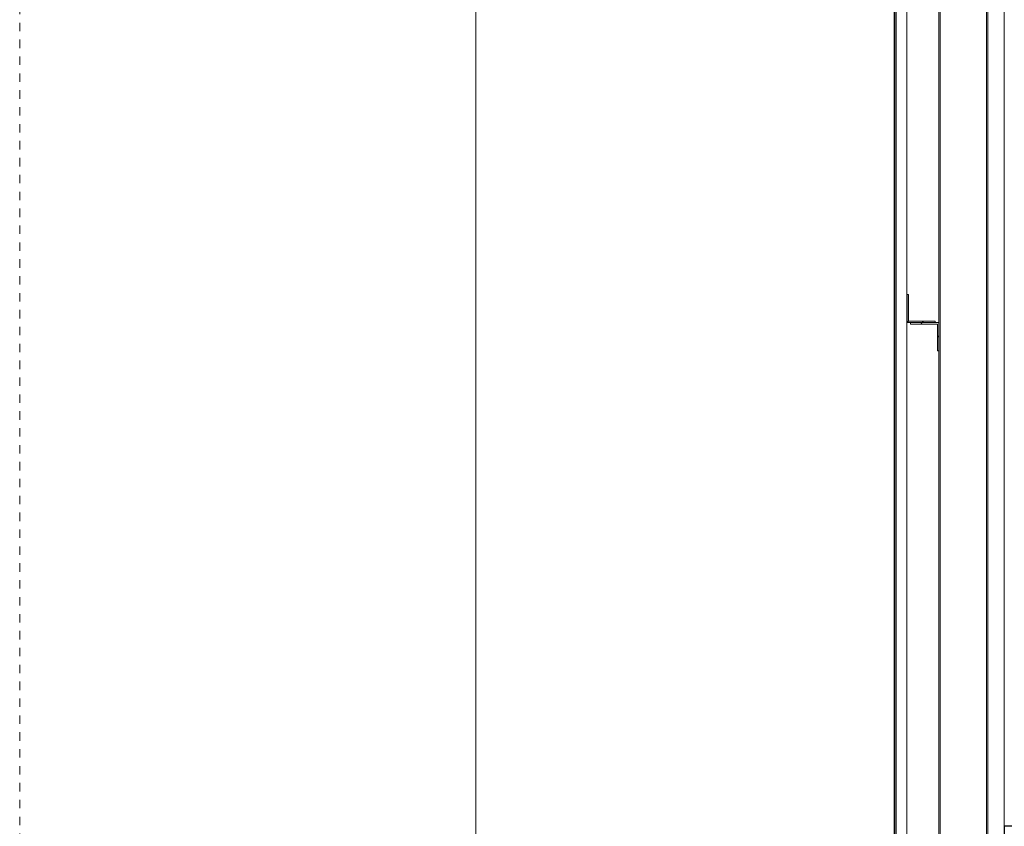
# Model space of a CAD drawing. Header units: centimetres. Extents: x -4039 to -1655, y -610 to 1317.
# Tile 12 of 18: x -2564 to -2424, y 58 to 172. Entities that reach past the tile are written whole.
import ezdxf

# ---------------------------------------------------------------- set-up
doc = ezdxf.new("R2010")
doc.units = ezdxf.units.CM
doc.header["$LTSCALE"] = 0.1
doc.header["$MEASUREMENT"] = 0
doc.linetypes.add('Przerywana', pattern=[24, 12, -12])
doc.linetypes.add('Wipeout_Contour', pattern=[1000, 0, -1000])
for name, color, linetype in [('2_belki.K_IR', 7, 'Continuous'), ('2_słupy.K_IR', 7, 'Continuous'), ('2_ściana dekoracyjna.K_IR', 7, 'Continuous'), ('2_ściany podporowe.K_IR', 7, 'Continuous'), ('5_wymiary.K_IR', 7, 'Continuous')]:
    doc.layers.add(name, color=color, linetype=linetype)
doc.styles.add('GENERATED_STYLE_1', font='txt')
doc.dimstyles.new('GENERATED_STYLE__2', dxfattribs={"dimtxt": 8, "dimasz": 1.835749, "dimexe": 0.18, "dimexo": 2, "dimgap": 0.09, "dimtad": 1, "dimdec": 0, "dimzin": 0, "dimdsep": 46, "dimtxsty": 'GENERATED_STYLE_1', "dimblk": 'ARROWHEAD_2', "dimblk1": 'ARROWHEAD_2', "dimblk2": 'ARROWHEAD_2', "dimcen": 0.09, "dimclrd": 7, "dimclre": 7, "dimclrt": 7, "dimadec": 1, "dimazin": 0, "dimtfac": 1, "dimtdec": 4, "dimtmove": 0, "dimatfit": 3, "dimfxl": 1, "dimtolj": 1, "dimtzin": 0, "dimarcsym": 0})
pattern_1 = [(45, (0, 0), (-3.1819805, 3.1819805), []), (45, (-1.0607, 1.0607), (-3.1819805, 3.1819805), [])]

# ---------------------------------------------------------------- blocks, each defined once
blk = doc.blocks.new('*D66')
at = {"layer": '5_wymiary.K_IR', "color": 7, "linetype": 'Continuous', "lineweight": 0}
for p, q in [((-2497.05, 669.51), (-2500.86, 669.51)), ((-2500.26, 670.21), (-2497.84, 668.81)), ((-2499.05, 5), (-2499.05, 669.51)), ((-2500.26, 5.7), (-2497.84, 4.3)), ((-2497.05, 5), (-2500.86, 5)), ((-2499.05, 0), (-2499.05, 5))]:
    blk.add_line(p, q, dxfattribs=at)
at = {"layer": '5_wymiary.K_IR', "color": 7, "lineweight": 0, "insert": (-2500.52, 326.15), "char_height": 8, "attachment_point": 7, "rotation": 90, "style": 'GENERATED_STYLE_1'}
blk.add_mtext('\\A1;{\\pql;\\fArial|b0|i1|c238|p38;664\\fArial|b0|i1|c238|p38;\\A1{\\H.66x;\\S5^  ;}}', dxfattribs=at)
at = {"color": 254, "linetype": 'Wipeout_Contour', "lineweight": 0, "ltscale": 10109.109325}
blk.add_wipeout([(-2500.65, 326.15), (-2500.65, 348.36), (-2508.65, 348.36), (-2508.65, 326.15)], dxfattribs=at).dxf.layer = '5_wymiary.K_IR'
at = {"color": 254, "linetype": 'Wipeout_Contour', "lineweight": 0, "ltscale": 10018.669567}
blk.add_wipeout([(-2499.65, 4.7), (-2499.65, 12.77), (-2509.65, 12.77), (-2509.65, 4.7)], dxfattribs=at).dxf.layer = '5_wymiary.K_IR'
at = {"layer": '5_wymiary.K_IR', "color": 7, "lineweight": 0, "insert": (-2500.65, 5.7), "char_height": 8, "attachment_point": 7, "rotation": 90, "style": 'GENERATED_STYLE_1'}
blk.add_mtext('\\A1;{\\pql;\\fArial|b0|i1|c238|p38;5}', dxfattribs=at)
blk = doc.blocks.new('ARROWHEAD_2')
at = {"color": 0, "linetype": 'Continuous', "lineweight": 0}
for p, q in [((0, 0), (-1, 0)), ((-0.378, -0.655), (0.378, 0.655))]:
    blk.add_line(p, q, dxfattribs=at)

msp = doc.modelspace()

# ---------------------------------------------------------------- linework, layer by layer
at = {"layer": '2_słupy.K_IR', "color": 7, "linetype": 'Continuous', "lineweight": 0}
for p, q in [((-2433.05, 2), (-2433.05, 338.1)), ((-2426.45, 2), (-2426.45, 338.1)), ((-2426.25, 2), (-2426.25, 338.1)), ((-2433.25, 129.06), (-2433.25, 247.06)), ((-2433.25, 2), (-2433.25, 125.06))]:
    msp.add_line(p, q, dxfattribs=at)
at = {"layer": '2_ściana dekoracyjna.K_IR', "color": 251, "linetype": 'Continuous', "lineweight": 0, "true_color": 0x5f5f5f}
for p, q in [((-2439.57, 5), (-2439.57, 1230)), ((-2439.57, 5), (-2439.57, 1230)), ((-2437.78, 11.06), (-2437.78, 1230))]:
    msp.add_line(p, q, dxfattribs=at)
at = {"layer": '2_ściany podporowe.K_IR', "color": 7, "linetype": 'Continuous', "lineweight": 0}
for p, q in [((-2423.95, 0), (-2423.95, 359.5)), ((-2423.93, 57.5), (-2423.93, 324.33))]:
    msp.add_line(p, q, dxfattribs=at)
at = {"layer": '2_ściany podporowe.K_IR', "color": 7, "linetype": 'Continuous', "lineweight": 30}
for p, q in [((-2423.93, 57.5), (-2423.93, 0)), ((-2393.93, 57.5), (-2423.93, 57.5))]:
    msp.add_line(p, q, dxfattribs=at)

# ---------------------------------------------------------------- next in the draw order: wipeouts: each hides what was drawn before it
at = {"color": 254, "linetype": 'Wipeout_Contour', "lineweight": 0, "ltscale": 17078.391551}
msp.add_wipeout([(-2437.55, 133.06), (-2437.75, 133.06), (-2437.75, 129.06), (-2437.25, 129.06), (-2433.75, 129.06), (-2433.75, 129.26), (-2437.55, 129.26)], dxfattribs=at).dxf.layer = '2_belki.K_IR'
at = {"color": 254, "linetype": 'Wipeout_Contour', "lineweight": 0, "ltscale": 10342.582296}
msp.add_wipeout([(-2439.37, 5), (-2439.3, 5), (-2439.3, 1230), (-2439.37, 1230)], dxfattribs=at).dxf.layer = '2_ściana dekoracyjna.K_IR'

# ---------------------------------------------------------------- next in the draw order: hatches: boundary and pattern name
at = {"layer": '2_belki.K_IR', "linetype": 'Continuous', "lineweight": 0}
h = msp.add_hatch(dxfattribs=at)
h.set_pattern_fill('Stal_0001', style=0, pattern_type=2)
h.set_pattern_definition(pattern_1)
h.paths.add_polyline_path([(-2437.55, 133.06), (-2437.75, 133.06), (-2437.75, 129.06), (-2437.25, 129.06), (-2433.75, 129.06), (-2433.75, 129.26), (-2437.55, 129.26)])
at = {"layer": '2_ściana dekoracyjna.K_IR', "linetype": 'Continuous', "lineweight": 0}
h = msp.add_hatch(dxfattribs=at)
h.set_pattern_fill('Stal_0001', style=0, pattern_type=2)
h.set_pattern_definition(pattern_1)
h.paths.add_polyline_path([(-2439.37, 5), (-2439.3, 5), (-2439.3, 1230), (-2439.37, 1230)])

# ---------------------------------------------------------------- next in the draw order: linework, layer by layer
at = {"layer": '2_belki.K_IR', "color": 7, "linetype": 'Continuous', "lineweight": 15}
msp.add_line((-2437.55, 133.06), (-2437.75, 133.06), dxfattribs=at)
at = {"layer": '2_ściana dekoracyjna.K_IR', "color": 251, "linetype": 'Continuous', "lineweight": 0, "true_color": 0x5f5f5f}
msp.add_line((-2439.56, 5), (-2439.56, 1230), dxfattribs=at)
msp.add_line((-2439.56, 5), (-2439.56, 1230), dxfattribs=at)
at = {"layer": '2_ściana dekoracyjna.K_IR', "color": 7, "linetype": 'Continuous', "lineweight": 0}
for p, q in [((-2439.37, 1230), (-2439.37, 5)), ((-2439.3, 1230), (-2439.3, 5))]:
    msp.add_line(p, q, dxfattribs=at)

# ---------------------------------------------------------------- next in the draw order: wipeouts: each hides what was drawn before it
at = {"color": 254, "linetype": 'Wipeout_Contour', "lineweight": 0, "ltscale": 17066.51636}
msp.add_wipeout([(-2433.75, 129.06), (-2437.25, 129.06), (-2437.25, 128.86), (-2433.45, 128.86), (-2433.45, 125.06), (-2433.25, 125.06), (-2433.25, 129.06)], dxfattribs=at).dxf.layer = '2_belki.K_IR'

# ---------------------------------------------------------------- next in the draw order: hatches: boundary and pattern name
at = {"layer": '2_belki.K_IR', "linetype": 'Continuous', "lineweight": 0}
h = msp.add_hatch(dxfattribs=at)
h.set_pattern_fill('Stal_0001', style=0, pattern_type=2)
h.set_pattern_definition(pattern_1)
h.paths.add_polyline_path([(-2433.75, 129.06), (-2437.25, 129.06), (-2437.25, 128.86), (-2433.45, 128.86), (-2433.45, 125.06), (-2433.25, 125.06), (-2433.25, 129.06)])

# ---------------------------------------------------------------- next in the draw order: linework, layer by layer
at = {"layer": '2_belki.K_IR', "color": 7, "linetype": 'Continuous', "lineweight": 15}
for p, q in [((-2437.75, 133.06), (-2437.75, 129.06)), ((-2437.55, 133.06), (-2437.55, 129.26)), ((-2437.25, 129.06), (-2437.75, 129.06)), ((-2433.75, 129.26), (-2437.55, 129.26)), ((-2437.25, 129.06), (-2437.25, 128.86)), ((-2433.75, 129.06), (-2437.25, 129.06)), ((-2433.45, 128.86), (-2437.25, 128.86)), ((-2433.75, 129.26), (-2433.75, 129.06)), ((-2433.25, 129.06), (-2433.75, 129.06)), ((-2433.45, 128.86), (-2433.45, 125.06)), ((-2433.25, 129.06), (-2433.25, 125.06)), ((-2433.25, 125.06), (-2433.45, 125.06))]:
    msp.add_line(p, q, dxfattribs=at)

# ---------------------------------------------------------------- next in the draw order: dimensions: what is measured, and where the dimension line sits
at = {"layer": '5_wymiary.K_IR', "color": 7, "linetype": 'Continuous', "lineweight": 0}
dim = msp.add_linear_dim(base=(-2499.05, 669.51), p1=(-2437.78, 5), p2=(-2445.85, 669.51), angle=90, dimstyle='GENERATED_STYLE__2', dxfattribs=at)
dim.commit()
dim.dimension.update_dxf_attribs({"geometry": '*D66', "text_midpoint": (-2504.65, 346.1), "dimtype": 160, "text_rotation": 90})

# ---------------------------------------------------------------- next in the draw order: linework, layer by layer
at = {"color": 252, "linetype": 'Przerywana', "lineweight": 0}
msp.add_lwpolyline([(-2563.93, 1278.06), (-2563.93, -58), (-2376.71, -58), (-2376.71, 1278.06)], close=True, dxfattribs=at)

doc.saveas('drawing.dxf')
